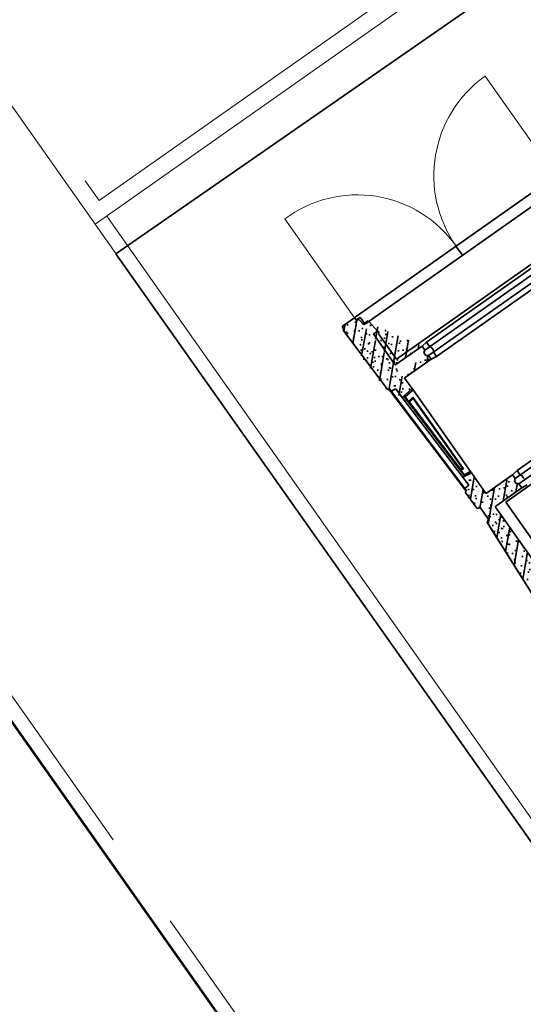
# Model space of a CAD drawing. Header units: metres. Extents: x 150385 to 171486, y 478588 to 485023.
# Tile 170 of 256: x 151281.12 to 151284.68, y 484078.38 to 484085.33. Entities that reach past the tile are written whole.
import ezdxf
from ezdxf.lldxf.tags import DXFTag

# ---------------------------------------------------------------- set-up
doc = ezdxf.new("R2010")
doc.units = ezdxf.units.M
for name, pattern in [('KAD', [12, 5, -1, 2, -1, 2, -1]), ('VH-GELEIDEBAND', [6, 2, -2, 0, -2]), ('VH-OPSLUITBAND_100X200', [16, 8, -2, 4, -2])]:
    doc.linetypes.add(name, pattern=pattern)
for name, color, linetype, lineweight, true_color in [('B-WE-KG-GRENS_PERCEEL-GV', 150, 'KG-PERCEEL', 30, 0x007fff), ('N-GV-GR-ERFAFSCHEIDING_RASTERHEKWERK_HEDERA-G', 7, 'GR-HAAG1', 35, 0x3c602f), ('N-OI-KL-ET_TRAFO-S', 1, 'Continuous', 35, 0xff0000)]:
    doc.layers.add(name, color=color, linetype=linetype, lineweight=lineweight, true_color=true_color)
for name, color, linetype, lineweight in [('N-WE-VH-KANTOPSLUITING_ACHTERKANTBAND-G', 7, 'Continuous', 5), ('N-WE-VH-KANTOPSLUITING_GELEIDEBAND-ANTRACIET_40_120X250-G', 7, 'VH-GELEIDEBAND', 35), ('N-WE-VH-KANTOPSLUITING_OPSLUITBAND-ANTRACIET_100X200-G', 7, 'VH-OPSLUITBAND_100X200', 35), ('N-XX-KG-GRENS_PERCEEL-G', 252, 'KAD', 15), ('N-XX-KG-GRENS_PERCEEL_TRAFO-G', 252, 'KAD', 15)]:
    doc.layers.add(name, color=color, linetype=linetype, lineweight=lineweight)
doc.styles.get("Standard").update_dxf_attribs({"font": 'NLCS-ISO.ttf'})
doc.linetypes.add('GR-HAAG1', pattern='A,6,[176,NLCS.SHX,S=0.125,R=0,X=0,Y=0],-2', length=8)
tags = doc.linetypes.add('KG-PERCEEL', pattern='A,5.5,-2,["P",Standard,S=1.8,R=0,X=-0.5,Y=-0.9],-2,5.5,-2,[5,NLCS.shx,S=0.75,R=0,X=0,Y=0],-2', length=19).pattern_tags.tags
tags[6] = DXFTag(74, 10)

# ---------------------------------------------------------------- blocks, each defined once
blk = doc.blocks.new('Trafohuisje 20H')
at = {"true_color": 0x636466}
h = blk.add_hatch(dxfattribs=at)
h.set_pattern_fill('PREFB', color=251, scale=0.004, style=0)
h.set_pattern_definition([(45, (12.85181, 3.228715), (-0.0543058, 0.0543058), []), (17, (12.85181, 3.228715), (0.02062996, 0.06386209), [0, -0.06528, -0.03696, 0, -0.05376]), (48, (12.85181, 3.228715), (-0.01473246, 0.06493747), [0, -0.06464, 0, -0.06592, 0, -0.05312]), (71, (12.85181, 3.228715), (-0.03832926, 0.05381046), [0, -0.064, 0, -0.384, -0.05264])])
edge = h.paths.add_edge_path(flags=16)
edge.add_spline(control_points=[(-0.8404, 0.7641), (-0.8404, 0.7644), (-0.8404, 0.7649), (-0.8402, 0.7657), (-0.8399, 0.7664), (-0.8395, 0.7671), (-0.839, 0.7677), (-0.8384, 0.7682), (-0.8377, 0.7686), (-0.837, 0.7689), (-0.8362, 0.7691), (-0.8357, 0.7691), (-0.8354, 0.7691)], knot_values=[0, 0, 0, 0, 0.784614, 1.569134, 2.353574, 3.137956, 3.922308, 4.706659, 5.491041, 6.275481, 7.060001, 7.844615, 7.844615, 7.844615, 7.844615], degree=3, periodic=0)
edge.add_spline(control_points=[(-0.8354, 0.7691), (-0.8357, 0.7691), (-0.8362, 0.7691), (-0.837, 0.7689), (-0.8377, 0.7686), (-0.8384, 0.7682), (-0.839, 0.7677), (-0.8395, 0.7671), (-0.8399, 0.7664), (-0.8402, 0.7657), (-0.8404, 0.7649), (-0.8404, 0.7644), (-0.8404, 0.7641)], knot_values=[0, 0, 0, 0, 0.784614, 1.569134, 2.353574, 3.137956, 3.922307, 4.706659, 5.491041, 6.275481, 7.060001, 7.844615, 7.844615, 7.844615, 7.844615], degree=3, periodic=0)
edge = h.paths.add_edge_path(flags=0)
edge.add_spline(control_points=[(-0.8404, 0.7641), (-0.8404, 0.7644), (-0.8404, 0.7649), (-0.8402, 0.7657), (-0.8399, 0.7664), (-0.8395, 0.7671), (-0.839, 0.7677), (-0.8384, 0.7682), (-0.8377, 0.7686), (-0.837, 0.7689), (-0.8362, 0.7691), (-0.8357, 0.7691), (-0.8354, 0.7691)], knot_values=[0, 0, 0, 0, 0.784614, 1.569134, 2.353574, 3.137956, 3.922308, 4.706659, 5.491041, 6.275481, 7.060001, 7.844615, 7.844615, 7.844615, 7.844615], degree=3, periodic=0)
edge.add_spline(control_points=[(-0.8404, 0.7641), (-0.8404, 0.7644), (-0.8404, 0.7649), (-0.8402, 0.7657), (-0.8399, 0.7664), (-0.8395, 0.7671), (-0.839, 0.7677), (-0.8384, 0.7682), (-0.8377, 0.7686), (-0.837, 0.7689), (-0.8362, 0.7691), (-0.8357, 0.7691), (-0.8354, 0.7691)], knot_values=[0, 0, 0, 0, 0.784614, 1.569134, 2.353574, 3.137956, 3.922308, 4.706659, 5.491041, 6.275481, 7.060001, 7.844615, 7.844615, 7.844615, 7.844615], degree=3, periodic=0)
edge = h.paths.add_edge_path(flags=0)
edge.add_spline(control_points=[(-0.8404, 0.7641), (-0.8404, 0.7644), (-0.8404, 0.7649), (-0.8402, 0.7657), (-0.8399, 0.7664), (-0.8395, 0.7671), (-0.839, 0.7677), (-0.8384, 0.7682), (-0.8377, 0.7686), (-0.837, 0.7689), (-0.8362, 0.7691), (-0.8357, 0.7691), (-0.8354, 0.7691)], knot_values=[0, 0, 0, 0, 0.784614, 1.569134, 2.353574, 3.137956, 3.922308, 4.706659, 5.491041, 6.275481, 7.060001, 7.844615, 7.844615, 7.844615, 7.844615], degree=3, periodic=0)
edge.add_spline(control_points=[(-0.8404, 0.7641), (-0.8404, 0.7644), (-0.8404, 0.7649), (-0.8402, 0.7657), (-0.8399, 0.7664), (-0.8395, 0.7671), (-0.839, 0.7677), (-0.8384, 0.7682), (-0.8377, 0.7686), (-0.837, 0.7689), (-0.8362, 0.7691), (-0.8357, 0.7691), (-0.8354, 0.7691)], knot_values=[0, 0, 0, 0, 0.784614, 1.569134, 2.353574, 3.137956, 3.922308, 4.706659, 5.491041, 6.275481, 7.060001, 7.844615, 7.844615, 7.844615, 7.844615], degree=3, periodic=0)
edge = h.paths.add_edge_path(flags=16)
edge.add_spline(control_points=[(-0.8354, 0.881), (-0.8357, 0.881), (-0.8362, 0.8811), (-0.837, 0.8812), (-0.8377, 0.8815), (-0.8384, 0.882), (-0.839, 0.8825), (-0.8395, 0.8831), (-0.8399, 0.8837), (-0.8402, 0.8845), (-0.8404, 0.8852), (-0.8404, 0.8858), (-0.8404, 0.886)], knot_values=[0, 0, 0, 0, 0.784614, 1.569134, 2.353574, 3.137956, 3.922308, 4.706659, 5.491041, 6.275481, 7.060001, 7.844615, 7.844615, 7.844615, 7.844615], degree=3, periodic=0)
edge.add_spline(control_points=[(-0.8404, 0.886), (-0.8404, 0.8858), (-0.8404, 0.8852), (-0.8402, 0.8845), (-0.8399, 0.8837), (-0.8395, 0.8831), (-0.839, 0.8825), (-0.8384, 0.882), (-0.8377, 0.8815), (-0.837, 0.8812), (-0.8362, 0.8811), (-0.8357, 0.881), (-0.8354, 0.881)], knot_values=[0, 0, 0, 0, 0.784614, 1.569134, 2.353574, 3.137956, 3.922307, 4.706659, 5.491041, 6.275481, 7.060001, 7.844615, 7.844615, 7.844615, 7.844615], degree=3, periodic=0)
edge = h.paths.add_edge_path(flags=16)
edge.add_spline(control_points=[(-0.8404, 1.1441), (-0.8404, 1.1444), (-0.8404, 1.1449), (-0.8402, 1.1457), (-0.8399, 1.1464), (-0.8395, 1.1471), (-0.839, 1.1477), (-0.8384, 1.1482), (-0.8377, 1.1486), (-0.837, 1.1489), (-0.8362, 1.1491), (-0.8357, 1.1491), (-0.8354, 1.1491)], knot_values=[0, 0, 0, 0, 0.784614, 1.569134, 2.353574, 3.137956, 3.922308, 4.706659, 5.491041, 6.275481, 7.060001, 7.844615, 7.844615, 7.844615, 7.844615], degree=3, periodic=0)
edge.add_spline(control_points=[(-0.8354, 1.1491), (-0.8357, 1.1491), (-0.8362, 1.1491), (-0.837, 1.1489), (-0.8377, 1.1486), (-0.8384, 1.1482), (-0.839, 1.1477), (-0.8395, 1.1471), (-0.8399, 1.1464), (-0.8402, 1.1457), (-0.8404, 1.1449), (-0.8404, 1.1444), (-0.8404, 1.1441)], knot_values=[0, 0, 0, 0, 0.784614, 1.569134, 2.353574, 3.137956, 3.922307, 4.706659, 5.491041, 6.275481, 7.060001, 7.844615, 7.844615, 7.844615, 7.844615], degree=3, periodic=0)
edge = h.paths.add_edge_path(flags=0)
edge.add_spline(control_points=[(-0.8354, 0.881), (-0.8357, 0.881), (-0.8362, 0.8811), (-0.837, 0.8812), (-0.8377, 0.8815), (-0.8384, 0.882), (-0.839, 0.8825), (-0.8395, 0.8831), (-0.8399, 0.8837), (-0.8402, 0.8845), (-0.8404, 0.8852), (-0.8404, 0.8858), (-0.8404, 0.886)], knot_values=[0, 0, 0, 0, 0.784614, 1.569134, 2.353574, 3.137956, 3.922308, 4.706659, 5.491041, 6.275481, 7.060001, 7.844615, 7.844615, 7.844615, 7.844615], degree=3, periodic=0)
edge.add_spline(control_points=[(-0.8354, 0.881), (-0.8357, 0.881), (-0.8362, 0.8811), (-0.837, 0.8812), (-0.8377, 0.8815), (-0.8384, 0.882), (-0.839, 0.8825), (-0.8395, 0.8831), (-0.8399, 0.8837), (-0.8402, 0.8845), (-0.8404, 0.8852), (-0.8404, 0.8858), (-0.8404, 0.886)], knot_values=[0, 0, 0, 0, 0.784614, 1.569134, 2.353574, 3.137956, 3.922308, 4.706659, 5.491041, 6.275481, 7.060001, 7.844615, 7.844615, 7.844615, 7.844615], degree=3, periodic=0)
edge = h.paths.add_edge_path(flags=0)
edge.add_spline(control_points=[(-0.8404, 1.1441), (-0.8404, 1.1444), (-0.8404, 1.1449), (-0.8402, 1.1457), (-0.8399, 1.1464), (-0.8395, 1.1471), (-0.839, 1.1477), (-0.8384, 1.1482), (-0.8377, 1.1486), (-0.837, 1.1489), (-0.8362, 1.1491), (-0.8357, 1.1491), (-0.8354, 1.1491)], knot_values=[0, 0, 0, 0, 0.784614, 1.569134, 2.353574, 3.137956, 3.922308, 4.706659, 5.491041, 6.275481, 7.060001, 7.844615, 7.844615, 7.844615, 7.844615], degree=3, periodic=0)
edge.add_spline(control_points=[(-0.8404, 1.1441), (-0.8404, 1.1444), (-0.8404, 1.1449), (-0.8402, 1.1457), (-0.8399, 1.1464), (-0.8395, 1.1471), (-0.839, 1.1477), (-0.8384, 1.1482), (-0.8377, 1.1486), (-0.837, 1.1489), (-0.8362, 1.1491), (-0.8357, 1.1491), (-0.8354, 1.1491)], knot_values=[0, 0, 0, 0, 0.784614, 1.569134, 2.353574, 3.137956, 3.922308, 4.706659, 5.491041, 6.275481, 7.060001, 7.844615, 7.844615, 7.844615, 7.844615], degree=3, periodic=0)
edge = h.paths.add_edge_path(flags=0)
edge.add_spline(control_points=[(-0.8354, 0.881), (-0.8357, 0.881), (-0.8362, 0.8811), (-0.837, 0.8812), (-0.8377, 0.8815), (-0.8384, 0.882), (-0.839, 0.8825), (-0.8395, 0.8831), (-0.8399, 0.8837), (-0.8402, 0.8845), (-0.8404, 0.8852), (-0.8404, 0.8858), (-0.8404, 0.886)], knot_values=[0, 0, 0, 0, 0.784614, 1.569134, 2.353574, 3.137956, 3.922308, 4.706659, 5.491041, 6.275481, 7.060001, 7.844615, 7.844615, 7.844615, 7.844615], degree=3, periodic=0)
edge.add_spline(control_points=[(-0.8354, 0.881), (-0.8357, 0.881), (-0.8362, 0.8811), (-0.837, 0.8812), (-0.8377, 0.8815), (-0.8384, 0.882), (-0.839, 0.8825), (-0.8395, 0.8831), (-0.8399, 0.8837), (-0.8402, 0.8845), (-0.8404, 0.8852), (-0.8404, 0.8858), (-0.8404, 0.886)], knot_values=[0, 0, 0, 0, 0.784614, 1.569134, 2.353574, 3.137956, 3.922308, 4.706659, 5.491041, 6.275481, 7.060001, 7.844615, 7.844615, 7.844615, 7.844615], degree=3, periodic=0)
edge = h.paths.add_edge_path(flags=0)
edge.add_spline(control_points=[(-0.8404, 1.1441), (-0.8404, 1.1444), (-0.8404, 1.1449), (-0.8402, 1.1457), (-0.8399, 1.1464), (-0.8395, 1.1471), (-0.839, 1.1477), (-0.8384, 1.1482), (-0.8377, 1.1486), (-0.837, 1.1489), (-0.8362, 1.1491), (-0.8357, 1.1491), (-0.8354, 1.1491)], knot_values=[0, 0, 0, 0, 0.784614, 1.569134, 2.353574, 3.137956, 3.922308, 4.706659, 5.491041, 6.275481, 7.060001, 7.844615, 7.844615, 7.844615, 7.844615], degree=3, periodic=0)
edge.add_spline(control_points=[(-0.8404, 1.1441), (-0.8404, 1.1444), (-0.8404, 1.1449), (-0.8402, 1.1457), (-0.8399, 1.1464), (-0.8395, 1.1471), (-0.839, 1.1477), (-0.8384, 1.1482), (-0.8377, 1.1486), (-0.837, 1.1489), (-0.8362, 1.1491), (-0.8357, 1.1491), (-0.8354, 1.1491)], knot_values=[0, 0, 0, 0, 0.784614, 1.569134, 2.353574, 3.137956, 3.922308, 4.706659, 5.491041, 6.275481, 7.060001, 7.844615, 7.844615, 7.844615, 7.844615], degree=3, periodic=0)
edge = h.paths.add_edge_path()
edge.add_line((-0.6004, 0.7691), (-0.8354, 0.7691))
edge.add_line((-0.6004, 0.8466), (-0.6155, 0.8366))
edge.add_line((-0.6155, 0.8366), (-0.6155, 0.8116))
edge.add_line((-0.6004, 0.881), (-0.6004, 0.8466))
edge.add_line((-0.6155, 0.8116), (-0.6004, 0.8016))
edge.add_line((-0.6004, 0.8016), (-0.6004, 0.7691))
edge.add_line((-0.8354, 0.881), (-0.6004, 0.881))
edge.add_line((-0.8154, 1.2357), (-0.8068, 1.1491))
edge.add_line((-0.8068, 1.1491), (-0.8354, 1.1491))
edge.add_spline(control_points=[(-0.8404, 1.1441), (-0.8404, 1.1444), (-0.8404, 1.1449), (-0.8402, 1.1457), (-0.8399, 1.1464), (-0.8395, 1.1471), (-0.839, 1.1477), (-0.8384, 1.1482), (-0.8377, 1.1486), (-0.837, 1.1489), (-0.8362, 1.1491), (-0.8357, 1.1491), (-0.8354, 1.1491)], knot_values=[0, 0, 0, 0, 0.784614, 1.569134, 2.353574, 3.137956, 3.922308, 4.706659, 5.491041, 6.275481, 7.060001, 7.844615, 7.844615, 7.844615, 7.844615], degree=3, periodic=0)
edge.add_spline(control_points=[(-0.8354, 0.881), (-0.8357, 0.881), (-0.8362, 0.8811), (-0.837, 0.8812), (-0.8377, 0.8815), (-0.8384, 0.882), (-0.839, 0.8825), (-0.8395, 0.8831), (-0.8399, 0.8837), (-0.8402, 0.8845), (-0.8404, 0.8852), (-0.8404, 0.8858), (-0.8404, 0.886)], knot_values=[0, 0, 0, 0, 0.784614, 1.569134, 2.353574, 3.137956, 3.922308, 4.706659, 5.491041, 6.275481, 7.060001, 7.844615, 7.844615, 7.844615, 7.844615], degree=3, periodic=0)
edge.add_line((-0.8404, 1.1441), (-0.8404, 0.886))
edge.add_arc((-0.8514, 1.2511), 0.01, 185.70213, 270)
edge.add_arc((-0.8214, 1.2351), 0.006, 5.70213, 90)
edge.add_line((-0.8514, 1.2411), (-0.8214, 1.2411))
edge.add_line((-0.8652, 1.2887), (-0.8613, 1.2501))
edge.add_arc((-0.8712, 1.2881), 0.006, 5.70213, 90)
edge.add_arc((-0.8792, 1.2971), 0.003, 185.70213, 270)
edge.add_line((-0.8845, 1.3201), (-0.8822, 1.2968))
edge.add_line((-0.8792, 1.2941), (-0.8712, 1.2941))
edge.add_line((-0.9864, 1.3201), (-0.8845, 1.3201))
edge.add_line((-0.9913, 1.3152), (-0.9864, 1.3201))
edge.add_line((-0.9908, 1.3002), (-0.9913, 1.3152))
edge.add_line((-1.0004, 1.2947), (-0.9908, 1.3002))
edge.add_line((-0.9858, 0.7679), (-1.0004, 1.2947))
edge.add_line((-0.9858, 0.7679), (-0.972, 0.7662))
edge.add_line((-0.9714, 0.7463), (-0.9345, 0.7417))
edge.add_line((-0.9345, 0.7417), (-0.9324, 0.6658))
edge.add_line((-0.9324, 0.6658), (-0.8404, 0.6771))
edge.add_line((-0.8404, 0.7641), (-0.8404, 0.6771))
edge.add_spline(control_points=[(-0.8404, 0.7641), (-0.8404, 0.7644), (-0.8404, 0.7649), (-0.8402, 0.7657), (-0.8399, 0.7664), (-0.8395, 0.7671), (-0.839, 0.7677), (-0.8384, 0.7682), (-0.8377, 0.7686), (-0.837, 0.7689), (-0.8362, 0.7691), (-0.8357, 0.7691), (-0.8354, 0.7691)], knot_values=[0, 0, 0, 0, 0.784614, 1.569134, 2.353574, 3.137956, 3.922308, 4.706659, 5.491041, 6.275481, 7.060001, 7.844615, 7.844615, 7.844615, 7.844615], degree=3, periodic=0)
h.paths.add_polyline_path([(0.0134, 2.1953), (0.2858, 2.1953), (0.2858, 2.0603), (0.0134, 2.0603)], flags=9)
h = blk.add_hatch(dxfattribs=at)
h.set_pattern_fill('PREFB', color=251, scale=0.004, style=0)
h.set_pattern_definition([(45, (12.86181, 3.228715), (-0.0543058, 0.0543058), []), (17, (12.86181, 3.228715), (0.02062996, 0.06386209), [0, -0.06528, -0.03696, 0, -0.05376]), (48, (12.86181, 3.228715), (-0.01473246, 0.06493747), [0, -0.06464, 0, -0.06592, 0, -0.05312]), (71, (12.86181, 3.228715), (-0.03832926, 0.05381046), [0, -0.064, 0, -0.384, -0.05264])])
edge = h.paths.add_edge_path()
edge.add_spline(control_points=[(-0.8304, -0.3459), (-0.8304, -0.3456), (-0.8304, -0.3451), (-0.8302, -0.3443), (-0.8299, -0.3436), (-0.8295, -0.3429), (-0.829, -0.3423), (-0.8284, -0.3418), (-0.8277, -0.3414), (-0.827, -0.3411), (-0.8262, -0.3409), (-0.8257, -0.3409), (-0.8254, -0.3409)], knot_values=[0, 0, 0, 0, 0.784614, 1.569134, 2.353574, 3.137956, 3.922308, 4.706659, 5.491041, 6.275481, 7.060001, 7.844615, 7.844615, 7.844615, 7.844615], degree=3, periodic=0)
edge.add_line((-0.8254, -0.3409), (-0.5904, -0.3409))
edge.add_line((-0.5904, -0.3409), (-0.5904, -0.3065))
edge.add_line((-0.5904, -0.3065), (-0.6055, -0.2965))
edge.add_line((-0.6055, -0.2965), (-0.6055, -0.2715))
edge.add_line((-0.6055, -0.2715), (-0.5904, -0.2615))
edge.add_line((-0.5904, -0.2615), (-0.5904, -0.229))
edge.add_line((-0.5904, -0.229), (-0.8284, -0.229))
edge.add_spline(control_points=[(-0.8254, -0.229), (-0.8257, -0.229), (-0.8262, -0.2289), (-0.827, -0.2288), (-0.8277, -0.2285), (-0.8284, -0.228), (-0.829, -0.2275), (-0.8295, -0.2269), (-0.8299, -0.2263), (-0.8302, -0.2255), (-0.8304, -0.2248), (-0.8304, -0.2242), (-0.8304, -0.224)], knot_values=[0, 0, 0, 0, 0.784614, 1.569134, 2.353574, 3.137956, 3.922308, 4.706659, 5.491041, 6.275481, 7.060001, 7.844615, 7.844615, 7.844615, 7.844615], degree=3, periodic=0)
edge.add_line((-0.8304, -0.224), (-0.8304, -0.05))
edge.add_line((-0.8304, -0.05), (-0.8974, -0.0418))
edge.add_line((-0.8974, -0.0418), (-0.8955, -0.111))
edge.add_line((-0.8955, -0.111), (-0.9321, -0.1155))
edge.add_line((-0.9321, -0.1155), (-0.9316, -0.1355))
edge.add_line((-0.9316, -0.1355), (-0.9453, -0.1372))
edge.add_line((-0.9453, -0.1372), (-0.9413, -0.28))
edge.add_line((-0.9413, -0.28), (-0.9214, -0.2899))
edge.add_line((-0.9214, -0.2899), (-0.9214, -0.3899))
edge.add_line((-0.9214, -0.3899), (-0.9414, -0.3999))
edge.add_line((-0.9414, -0.3999), (-0.9898, -1.2947))
edge.add_line((-0.9898, -1.2947), (-0.9803, -1.3002))
edge.add_line((-0.9803, -1.3002), (-0.9811, -1.3152))
edge.add_line((-0.9811, -1.3152), (-0.9764, -1.3199))
edge.add_line((-0.9764, -1.3199), (-0.8745, -1.3199))
edge.add_line((-0.8745, -1.3199), (-0.8719, -1.2939))
edge.add_line((-0.8719, -1.2939), (-0.8612, -1.2939))
edge.add_arc((-0.8612, -1.2879), 0.006, 270, 354.29787)
edge.add_line((-0.8552, -1.2885), (-0.8513, -1.2499))
edge.add_arc((-0.8414, -1.2509), 0.01, 90, 174.29787, ccw=False)
edge.add_line((-0.8414, -1.2409), (-0.8114, -1.2409))
edge.add_arc((-0.8114, -1.2349), 0.006, 270, 354.29787)
edge.add_line((-0.8054, -1.2355), (-0.7968, -1.149))
edge.add_line((-0.7968, -1.149), (-0.8304, -1.149))
edge.add_line((-0.8304, -1.149), (-0.8304, -0.343))
at = {"color": 251, "lineweight": 18, "true_color": 0x636466}
for p, q in [((-0.8745, 1.3201), (-0.8745, 2.1732)), ((0.8614, 1.3201), (0.8614, 2.1833))]:
    blk.add_line(p, q, dxfattribs=at)
at = {"color": 251, "true_color": 0x636466}
for p, q in [((0.8597, 1.3209), (-0.8683, 1.3209)), ((0.0025, 1.2411), (0.0025, 1.3209)), ((-0.9904, 1.2947), (-0.9808, 1.3002)), ((-0.9758, 0.7679), (-0.9904, 1.2947)), ((-0.9813, 1.3152), (-0.9764, 1.3201)), ((-0.9808, 1.3002), (-0.9813, 1.3152)), ((-0.9764, 1.3201), (-0.8745, 1.3201)), ((-0.8745, 1.3201), (-0.8722, 1.2968)), ((-0.8692, 1.2941), (-0.8612, 1.2941)), ((-0.8674, 1.2991), (-0.8439, 1.2991)), ((-0.8552, 1.2887), (-0.8513, 1.2501)), ((-0.8394, 1.2946), (-0.8394, 1.2456)), ((-0.8414, 1.2411), (-0.8114, 1.2411)), ((-0.8379, 1.2471), (-0.8099, 1.2471)), ((-0.8379, 1.2441), (-0.8379, 1.2471)), ((-0.8379, 1.2441), (-0.8099, 1.2441)), ((-0.8099, 1.2409), (-0.8099, 1.2471)), ((0.8091, 1.2411), (-0.8041, 1.2411)), ((-0.8304, 1.1441), (-0.8304, 0.886)), ((-0.8014, 0.9101), (-0.8014, 1.1301)), ((-0.7949, 1.1301), (-0.8014, 1.1301)), ((-0.7968, 1.1491), (-0.7949, 1.1301)), ((0.8006, 0.9101), (-0.8014, 0.9101)), ((-0.8254, 0.881), (-0.6004, 0.881)), ((-0.6004, 0.8466), (-0.6155, 0.8366)), ((-0.6155, 0.8366), (-0.6155, 0.8116)), ((-0.5584, 0.8867), (-0.6004, 0.881)), ((-0.6004, 0.881), (-0.6004, 0.8466)), ((-0.6004, 0.8466), (0.5996, 0.8466)), ((-0.5584, 0.8867), (0.5576, 0.8867)), ((-0.5584, 0.8466), (-0.5584, 0.8867)), ((-0.5514, 0.8369), (-0.5584, 0.8466)), ((-0.5514, 0.8369), (-0.5514, 0.8113)), ((-0.9758, 0.7679), (-0.962, 0.7662)), ((-0.966, 0.7667), (-0.9355, -0.136)), ((-0.9321, -0.1155), (-0.962, 0.7662)), ((-0.6004, 0.7691), (-0.8254, 0.7691)), ((-0.6155, 0.8116), (-0.6004, 0.8016)), ((-0.6004, 0.8016), (0.5996, 0.8016)), ((-0.6004, 0.8016), (-0.6004, 0.7691)), ((-0.5584, 0.7634), (-0.6004, 0.7691)), ((-0.5514, 0.8113), (-0.5584, 0.8016)), ((-0.5584, 0.7634), (-0.5584, 0.8016)), ((-0.9614, 0.7463), (-0.9245, 0.7417)), ((-0.9245, 0.7417), (-0.9224, 0.6658)), ((-0.8304, 0.7641), (-0.8304, 0.6771)), ((0.5576, 0.7634), (-0.5584, 0.7634)), ((-0.9224, 0.6658), (-0.8304, 0.6771)), ((-0.8974, -0.0418), (-0.9224, 0.6658)), ((-0.8829, -0.0436), (-0.908, 0.6676)), ((-0.9039, 0.6565), (-0.908, 0.6676)), ((-0.9039, 0.6565), (-0.83, 0.6656)), ((-0.9027, 0.6156), (-0.9039, 0.6565)), ((-0.83, 0.6656), (-0.8304, 0.6771)), ((-0.83, -0.0384), (-0.83, 0.6656)), ((-0.9027, 0.6156), (-0.86, 0.6233)), ((-0.8995, 0.609), (-0.9027, 0.6156)), ((-0.8995, 0.609), (-0.863, 0.6156)), ((-0.8777, 0.0156), (-0.8995, 0.609)), ((-0.863, 0.6156), (-0.86, 0.6233)), ((-0.863, 0.6156), (-0.863, 0.013)), ((-0.86, 0.6233), (-0.86, 0.0053)), ((-0.8777, 0.0156), (-0.8806, 0.009)), ((-0.86, 0.0053), (-0.8806, 0.009)), ((-0.8794, -0.0324), (-0.8806, 0.009)), ((-0.863, 0.013), (-0.8777, 0.0156)), ((-0.863, 0.013), (-0.86, 0.0053)), ((-0.8304, -0.05), (-0.8974, -0.0418)), ((-0.8955, -0.111), (-0.8974, -0.0418)), ((-0.8794, -0.0324), (-0.8829, -0.0436)), ((-0.83, -0.0384), (-0.8794, -0.0324)), ((-0.83, -0.0384), (-0.8304, -0.05)), ((-0.8304, -0.05), (-0.8304, -0.224)), ((-0.9316, -0.1355), (-0.9455, -0.1372)), ((-0.9413, -0.28), (-0.9453, -0.1372)), ((-0.8955, -0.111), (-0.9321, -0.1155)), ((-0.9316, -0.1355), (-0.9321, -0.1155)), ((-0.8254, -0.229), (-0.6004, -0.229)), ((-0.6155, -0.2715), (-0.6004, -0.2615)), ((-0.6155, -0.2965), (-0.6155, -0.2715)), ((-0.5584, -0.2233), (-0.6004, -0.229)), ((-0.6004, -0.229), (-0.6004, -0.2615)), ((-0.6004, -0.2615), (0.5996, -0.2615)), ((-0.5584, -0.2233), (0.5576, -0.2233)), ((-0.5584, -0.2615), (-0.5584, -0.2233)), ((-0.5514, -0.2712), (-0.5584, -0.2615)), ((-0.5514, -0.2968), (-0.5514, -0.2712)), ((-0.9415, -0.2799), (-0.9214, -0.2899)), ((-0.9214, -0.3899), (-0.9214, -0.2899)), ((-0.8304, -0.3459), (-0.8304, -1.149)), ((-0.6004, -0.3409), (-0.8254, -0.3409)), ((-0.6004, -0.3065), (-0.6155, -0.2965)), ((-0.6004, -0.3065), (0.5996, -0.3065)), ((-0.6004, -0.3065), (-0.6004, -0.3409)), ((-0.5584, -0.3466), (-0.6004, -0.3409)), ((-0.9417, -0.4001), (-0.99, -1.2946)), ((-0.9414, -0.3999), (-0.9898, -1.2947)), ((-0.9417, -0.4001), (-0.9214, -0.3899)), ((-0.7514, -0.3586), (-0.7514, -1.1413)), ((0.1033, -0.3586), (-0.7514, -0.3586))]:
    blk.add_line(p, q, dxfattribs=at)
blk.add_lwpolyline([(-0.8054, 1.2357), (-0.7968, 1.1491), (-0.8254, 1.1491)], dxfattribs=at)
at = {"color": 251, "lineweight": 18, "true_color": 0x636466}
for centre, radius, start, end in [((-0.85, 1.3201), 0.8535, 0, 91.64082), ((0.8675, 1.3192), 0.8641, 90.40757, 179.93274)]:
    blk.add_arc(centre, radius, start, end, dxfattribs=at)
at = {"color": 251, "true_color": 0x636466}
for centre, radius, start, end in [((-0.8692, 1.2971), 0.003, 185.70213, 270), ((-0.8612, 1.2881), 0.006, 5.70213, 90), ((-0.8439, 1.2946), 0.0045, 0, 90), ((-0.8414, 1.2511), 0.01, 185.70213, 270), ((-0.8379, 1.2456), 0.0015, 180, 270), ((-0.8114, 1.2351), 0.006, 5.70213, 90)]:
    blk.add_arc(centre, radius, start, end, dxfattribs=at)
for points, start_tangent, end_tangent in [([(-0.8304, 1.1441), (-0.8304, 1.1449), (-0.8302, 1.1457), (-0.8299, 1.1464), (-0.8295, 1.1471), (-0.829, 1.1477), (-0.8284, 1.1482), (-0.8277, 1.1486), (-0.827, 1.1489), (-0.8262, 1.1491), (-0.8254, 1.1491)], (0, 1), (1, 0)), ([(-0.8254, 0.881), (-0.8262, 0.8811), (-0.827, 0.8813), (-0.8277, 0.8816), (-0.8284, 0.882), (-0.829, 0.8825), (-0.8295, 0.8831), (-0.8299, 0.8838), (-0.8302, 0.8845), (-0.8304, 0.8852), (-0.8304, 0.886)], (-1, 0), (0, 1)), ([(-0.8304, 0.7641), (-0.8304, 0.7649), (-0.8302, 0.7657), (-0.8299, 0.7664), (-0.8295, 0.7671), (-0.829, 0.7677), (-0.8284, 0.7682), (-0.8277, 0.7686), (-0.827, 0.7689), (-0.8262, 0.7691), (-0.8254, 0.7691)], (0, 1), (1, 0)), ([(-0.8254, -0.229), (-0.8262, -0.2289), (-0.827, -0.2287), (-0.8277, -0.2284), (-0.8284, -0.228), (-0.829, -0.2275), (-0.8295, -0.2269), (-0.8299, -0.2262), (-0.8302, -0.2255), (-0.8304, -0.2248), (-0.8304, -0.224)], (-1, 0), (0, 1)), ([(-0.8304, -0.3459), (-0.8304, -0.3451), (-0.8302, -0.3443), (-0.8299, -0.3436), (-0.8295, -0.3429), (-0.829, -0.3423), (-0.8284, -0.3418), (-0.8277, -0.3414), (-0.827, -0.3411), (-0.8262, -0.3409), (-0.8254, -0.3409)], (0, 1), (1, 0))]:
    blk.add_spline(points, degree=3, dxfattribs=dict(at, start_tangent=start_tangent, end_tangent=end_tangent))

msp = doc.modelspace()

# ---------------------------------------------------------------- linework, layer by layer
at = {"layer": 'B-WE-KG-GRENS_PERCEEL-GV', "flags": 128}
for points in [[(151205.793, 484050.4), (151213.055, 484055.527), (151217.472, 484058.631), (151221.886, 484061.745), (151226.302, 484064.853), (151230.716, 484067.961), (151237.988, 484073.098), (151236.552, 484075.143), (151243.822, 484080.271), (151248.243, 484083.375), (151252.653, 484086.493), (151257.068, 484089.6), (151261.482, 484092.712), (151268.757, 484097.835), (151283.328, 484077.161), (151276.057, 484072.028), (151271.639, 484068.924), (151267.226, 484065.809), (151262.814, 484062.699), (151263.965, 484061.065), (151276.312, 484069.757), (151281.238, 484062.232), (151284.18, 484057.723), (151287.138, 484053.206), (151290.088, 484048.685), (151293.043, 484044.167), (151296.008, 484039.644), (151298.965, 484035.12), (151303.802, 484027.715), (151282.01, 484012.368), (151276.415, 484020.311), (151273.265, 484024.78), (151270.191, 484029.14), (151267.037, 484033.613), (151263.959, 484037.977), (151260.81, 484042.448), (151257.737, 484046.808), (151256.113, 484045.655), (151259.114, 484041.396), (151262.275, 484036.912), (151265.341, 484032.558), (151268.501, 484028.077), (151271.563, 484023.724), (151274.718, 484019.241), (151280.379, 484011.207), (151258.731, 483995.949), (151253.355, 484002.962), (151250.07, 484007.256), (151246.793, 484011.54), (151243.506, 484015.831), (151240.218, 484020.117), (151236.937, 484024.404), (151233.655, 484028.694), (151228.179, 484035.844), (151240.581, 484044.582), (151239.438, 484046.223), (151235.025, 484043.119), (151230.608, 484040.001), (151226.194, 484036.892), (151218.921, 484031.769)], [(151205.793, 484050.4), (151213.055, 484055.527), (151217.472, 484058.631), (151221.886, 484061.745), (151226.302, 484064.853), (151230.716, 484067.961), (151237.988, 484073.098), (151236.552, 484075.143), (151243.822, 484080.271), (151248.243, 484083.375), (151252.653, 484086.493), (151257.068, 484089.6), (151261.482, 484092.712), (151268.757, 484097.835), (151283.328, 484077.161), (151276.057, 484072.028), (151271.639, 484068.924), (151267.226, 484065.809), (151262.814, 484062.699), (151263.965, 484061.065), (151276.312, 484069.757), (151281.238, 484062.232), (151284.18, 484057.723), (151287.138, 484053.206), (151290.088, 484048.685), (151293.043, 484044.167), (151296.008, 484039.644), (151298.965, 484035.12), (151303.802, 484027.715), (151282.01, 484012.368), (151276.415, 484020.311), (151273.265, 484024.78), (151270.191, 484029.14), (151267.037, 484033.613), (151263.959, 484037.977), (151260.81, 484042.448), (151257.737, 484046.808), (151256.113, 484045.655), (151259.114, 484041.396), (151262.275, 484036.912), (151265.341, 484032.558), (151268.501, 484028.077), (151271.563, 484023.724), (151274.718, 484019.241), (151280.379, 484011.207), (151258.731, 483995.949), (151253.355, 484002.962), (151250.07, 484007.256), (151246.793, 484011.54), (151243.506, 484015.831), (151240.218, 484020.117), (151236.937, 484024.404), (151233.655, 484028.694), (151228.179, 484035.844), (151240.581, 484044.582), (151239.438, 484046.223), (151235.025, 484043.119), (151230.608, 484040.001), (151226.194, 484036.892), (151218.921, 484031.769)], [(151205.793, 484050.4), (151213.055, 484055.527), (151217.472, 484058.631), (151221.886, 484061.745), (151226.302, 484064.853), (151230.716, 484067.961), (151237.988, 484073.098), (151236.552, 484075.143), (151243.822, 484080.271), (151248.243, 484083.375), (151252.653, 484086.493), (151257.068, 484089.6), (151261.482, 484092.712), (151268.757, 484097.835), (151283.328, 484077.161), (151276.057, 484072.028), (151271.639, 484068.924), (151267.226, 484065.809), (151262.814, 484062.699), (151263.965, 484061.065), (151276.312, 484069.757), (151281.238, 484062.232), (151284.18, 484057.723), (151287.138, 484053.206), (151290.088, 484048.685), (151293.043, 484044.167), (151296.008, 484039.644), (151298.965, 484035.12), (151303.802, 484027.715), (151282.01, 484012.368), (151276.415, 484020.311), (151273.265, 484024.78), (151270.191, 484029.14), (151267.037, 484033.613), (151263.959, 484037.977), (151260.81, 484042.448), (151257.737, 484046.808), (151256.113, 484045.655), (151259.114, 484041.396), (151262.275, 484036.912), (151265.341, 484032.558), (151268.501, 484028.077), (151271.563, 484023.724), (151274.718, 484019.241), (151280.379, 484011.207), (151258.731, 483995.949), (151253.355, 484002.962), (151250.07, 484007.256), (151246.793, 484011.54), (151243.506, 484015.831), (151240.218, 484020.117), (151236.937, 484024.404), (151233.655, 484028.694), (151228.179, 484035.844), (151240.581, 484044.582), (151239.438, 484046.223), (151235.025, 484043.119), (151230.608, 484040.001), (151226.194, 484036.892), (151218.921, 484031.769)], [(151205.793, 484050.4), (151213.055, 484055.527), (151217.472, 484058.631), (151221.886, 484061.745), (151226.302, 484064.853), (151230.716, 484067.961), (151237.988, 484073.098), (151236.552, 484075.143), (151243.822, 484080.271), (151248.243, 484083.375), (151252.653, 484086.493), (151257.068, 484089.6), (151261.482, 484092.712), (151268.757, 484097.835), (151283.328, 484077.161), (151276.057, 484072.028), (151271.639, 484068.924), (151267.226, 484065.809), (151262.814, 484062.699), (151263.965, 484061.065), (151276.312, 484069.757), (151281.238, 484062.232), (151284.18, 484057.723), (151287.138, 484053.206), (151290.088, 484048.685), (151293.043, 484044.167), (151296.008, 484039.644), (151298.965, 484035.12), (151303.802, 484027.715), (151282.01, 484012.368), (151276.415, 484020.311), (151273.265, 484024.78), (151270.191, 484029.14), (151267.037, 484033.613), (151263.959, 484037.977), (151260.81, 484042.448), (151257.737, 484046.808), (151256.113, 484045.655), (151259.114, 484041.396), (151262.275, 484036.912), (151265.341, 484032.558), (151268.501, 484028.077), (151271.563, 484023.724), (151274.718, 484019.241), (151280.379, 484011.207), (151258.731, 483995.949), (151253.355, 484002.962), (151250.07, 484007.256), (151246.793, 484011.54), (151243.506, 484015.831), (151240.218, 484020.117), (151236.937, 484024.404), (151233.655, 484028.694), (151228.179, 484035.844), (151240.581, 484044.582), (151239.438, 484046.223), (151235.025, 484043.119), (151230.608, 484040.001), (151226.194, 484036.892), (151218.921, 484031.769)], [(151205.793, 484050.4), (151213.055, 484055.527), (151217.472, 484058.631), (151221.886, 484061.745), (151226.302, 484064.853), (151230.716, 484067.961), (151237.988, 484073.098), (151236.552, 484075.143), (151243.822, 484080.271), (151248.243, 484083.375), (151252.653, 484086.493), (151257.068, 484089.6), (151261.482, 484092.712), (151268.757, 484097.835), (151283.328, 484077.161), (151276.057, 484072.028), (151271.639, 484068.924), (151267.226, 484065.809), (151262.814, 484062.699), (151263.965, 484061.065), (151276.312, 484069.757), (151281.238, 484062.232), (151284.18, 484057.723), (151287.138, 484053.206), (151290.088, 484048.685), (151293.043, 484044.167), (151296.008, 484039.644), (151298.965, 484035.12), (151303.802, 484027.715), (151282.01, 484012.368), (151276.415, 484020.311), (151273.265, 484024.78), (151270.191, 484029.14), (151267.037, 484033.613), (151263.959, 484037.977), (151260.81, 484042.448), (151257.737, 484046.808), (151256.113, 484045.655), (151259.114, 484041.396), (151262.275, 484036.912), (151265.341, 484032.558), (151268.501, 484028.077), (151271.563, 484023.724), (151274.718, 484019.241), (151280.379, 484011.207), (151258.731, 483995.949), (151253.355, 484002.962), (151250.07, 484007.256), (151246.793, 484011.54), (151243.506, 484015.831), (151240.218, 484020.117), (151236.937, 484024.404), (151233.655, 484028.694), (151228.179, 484035.844), (151240.581, 484044.582), (151239.438, 484046.223), (151235.025, 484043.119), (151230.608, 484040.001), (151226.194, 484036.892), (151218.921, 484031.769)], [(151268.757, 484097.835), (151261.482, 484092.712), (151276.057, 484072.028), (151283.328, 484077.161)], [(151268.757, 484097.835), (151261.482, 484092.712), (151276.057, 484072.028), (151283.328, 484077.161)], [(151268.757, 484097.835), (151261.482, 484092.712), (151276.057, 484072.028), (151283.328, 484077.161)], [(151268.757, 484097.835), (151261.482, 484092.712), (151276.057, 484072.028), (151283.328, 484077.161)], [(151268.757, 484097.835), (151261.482, 484092.712), (151276.057, 484072.028), (151283.328, 484077.161)], [(151284.96, 484079.2), (151281.8, 484083.68), (151285.07, 484085.95), (151288.21, 484081.5)], [(151281.8, 484083.68), (151284.96, 484079.2), (151288.21, 484081.5), (151285.07, 484085.95)], [(151284.96, 484079.2), (151281.8, 484083.68), (151285.07, 484085.95), (151288.21, 484081.5)], [(151281.8, 484083.68), (151284.96, 484079.2), (151288.21, 484081.5), (151285.07, 484085.95)], [(151284.96, 484079.2), (151281.8, 484083.68), (151285.07, 484085.95), (151288.21, 484081.5)], [(151281.8, 484083.68), (151284.96, 484079.2), (151288.21, 484081.5), (151285.07, 484085.95)]]:
    msp.add_lwpolyline(points, close=True, dxfattribs=at)
at = {"layer": 'N-GV-GR-ERFAFSCHEIDING_RASTERHEKWERK_HEDERA-G', "color": 7, "lineweight": 5, "ltscale": 0.5, "flags": 128}
msp.add_lwpolyline([(151275.5785, 484088.1691), (151283.3373, 484077.1581), (151279.4961, 484074.4512)], dxfattribs=at)
at = {"layer": 'N-WE-VH-KANTOPSLUITING_ACHTERKANTBAND-G', "color": 7, "lineweight": 5, "flags": 128}
msp.add_lwpolyline([(151273.997, 484103.2238), (151274.8011, 484102.0825, -0.414214), (151274.6853, 484101.4136), (151271.0893, 484098.8795), (151281.6539, 484083.888), (151285.3323, 484086.4802, -0.414214), (151285.8618, 484086.3884), (151287.0661, 484084.6794, -0.370333), (151286.3349, 484077.0536, 0.360478), (151284.5911, 484061.686), (151306.4535, 484028.2418), (151323.4454, 484005.8335, 0.404226), (151340.0913, 484003.2543)], format="xyb", dxfattribs=at)
for points in [[(151239.3082, 484077.0816), (151268.764, 484097.8392), (151283.3954, 484077.0768)], [(151281.7356, 484083.9456), (151285.463, 484078.6562), (151288.0865, 484080.505)]]:
    msp.add_lwpolyline(points, dxfattribs=at)
at = {"layer": 'N-WE-VH-KANTOPSLUITING_GELEIDEBAND-ANTRACIET_40_120X250-G', "color": 7, "lineweight": 5, "ltscale": 2, "flags": 128}
msp.add_lwpolyline([(151274.2944, 484103.0098), (151274.8992, 484102.1516, -0.414214), (151274.7544, 484101.3155), (151271.2565, 484098.8505), (151281.6828, 484084.0552), (151285.2631, 484086.5783, -0.414214), (151285.9599, 484086.4576), (151287.1642, 484084.7485, -0.370333), (151286.4181, 484076.9671, 0.360478), (151284.6916, 484061.7516), (151306.5517, 484028.311), (151323.5411, 484005.906, 0.404226), (151340.0221, 484003.3524), (151350.9513, 484011.0654, 0.403822), (151354.0765, 484027.4355), (151338.6982, 484050.9615), (151314.5572, 484082.7979, 0.360503), (151299.6467, 484086.2893, -0.349364), (151292.3385, 484087.8487, -0.436199), (151292.4366, 484088.5751), (151296.1026, 484091.1585), (151284.2361, 484107.9973), (151280.6398, 484105.463, -0.414213), (151279.8037, 484105.6078), (151279.199, 484106.466)], format="xyb", dxfattribs=at)
at = {"layer": 'N-WE-VH-KANTOPSLUITING_OPSLUITBAND-ANTRACIET_100X200-G', "color": 7, "lineweight": 5, "ltscale": 0.35, "flags": 128}
for points in [[(151199.7285, 484046.2537), (151237.8825, 484073.1412), (151236.4426, 484075.1848), (151268.788, 484097.9788), (151283.4771, 484077.1344)], [(151281.6539, 484083.888), (151285.4389, 484078.5169), (151288.0664, 484080.3685)]]:
    msp.add_lwpolyline(points, dxfattribs=at)
at = {"layer": 'N-XX-KG-GRENS_PERCEEL-G', "color": 7, "lineweight": 5, "flags": 128}
msp.add_lwpolyline([(151252.28, 484052.8315), (151236.5571, 484075.1428), (151268.7635, 484097.8388), (151283.3373, 484077.1581), (151262.8193, 484062.6989), (151263.9729, 484061.0652)], dxfattribs=at)
at = {"layer": 'N-XX-KG-GRENS_PERCEEL_TRAFO-G', "color": 7, "lineweight": 5}
msp.add_lwpolyline([(151285.07, 484085.95), (151288.21, 484081.5), (151284.96, 484079.2), (151281.8, 484083.68)], close=True, dxfattribs=at)

# ---------------------------------------------------------------- block references
at = {"layer": 'N-OI-KL-ET_TRAFO-S', "color": 7, "lineweight": 5, "rotation": 35.17258283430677}
msp.add_blockref('Trafohuisje 20H', (151284.9585, 484082.6532), dxfattribs=at)

doc.saveas('drawing.dxf')
